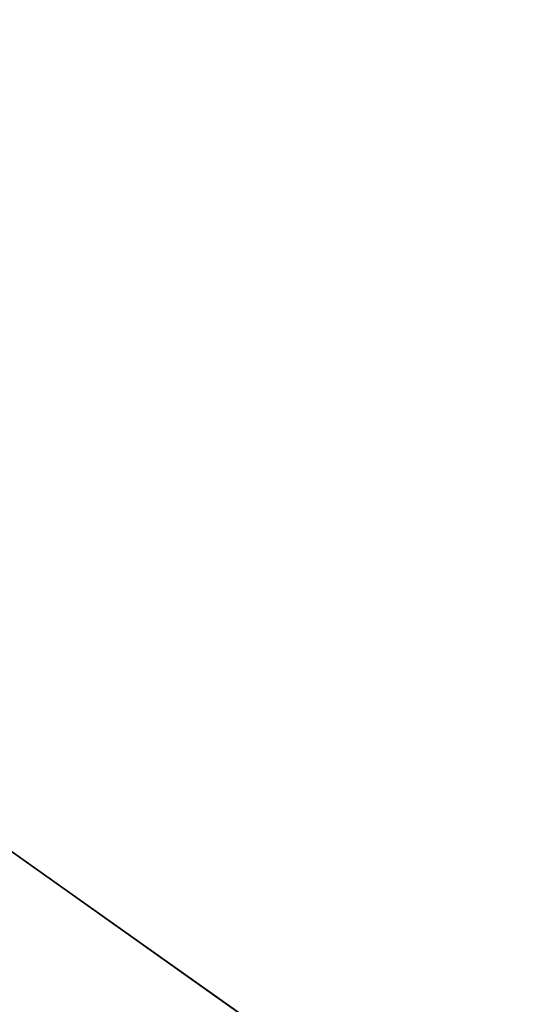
# Model space of a CAD drawing. Extents: x 0 to 706, y 79 to 431.
# Tile 223 of 256: x 455.69 to 460.62, y 252.14 to 261.53. Entities that reach past the tile are written whole.
import ezdxf

# ---------------------------------------------------------------- set-up
doc = ezdxf.new("R2010")
doc.units = 0
doc.header["$MEASUREMENT"] = 0
doc.layers.get('0').update_dxf_attribs({"color": 144, "linetype": 'CONTINUOUS'})
doc.layers.add('SOL', color=36, linetype='CONTINUOUS')
doc.layers.add('VOILE', color=134, linetype='CONTINUOUS')

# ---------------------------------------------------------------- blocks, each defined once
blk = doc.blocks.new('GROUPE_18')
for p, q in [((221.1303, 127.0296, 2.3791), (232.5093, 118.8167, 0.1872)), ((232.5093, 118.8058), (221.1303, 127.0187, 2.192))]:
    blk.add_line(p, q)
at = {"color": 22}
mesh = blk.add_polyface(dxfattribs=at)
corners = [(232.5093, 118.8167, 0.1872), (221.1303, 127.0296, 2.3791), (213.5436, 119.054, 5.2955)]
mesh.append_faces([[corners[k] for k in face] for face in [(0, 1, 2)]], dxfattribs={"color": 22})
mesh = blk.add_polyface(dxfattribs=at)
corners = [(232.5093, 118.8058), (213.5436, 119.0431, 5.1083), (221.1303, 127.0187, 2.192)]
mesh.append_faces([[corners[k] for k in face] for face in [(0, 1, 2)]], dxfattribs={"color": 22})
mesh = blk.add_polyface(dxfattribs=at)
corners = [(221.1303, 127.0187, 2.192), (232.5093, 118.8167, 0.1872), (232.5093, 118.8058), (221.1303, 127.0296, 2.3791)]
mesh.append_faces([[corners[k] for k in face] for face in [(0, 1, 2), (1, 0, 3)]], dxfattribs={"vtx0": -1, "color": 22})
blk = doc.blocks.new('GROUP_35')
at = {"layer": 'VOILE', "extrusion": (-2.60656e-05, -0.058031, 0.998315), "rotation": 0.03072820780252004}
blk.add_blockref('GROUPE_18', (10.255, 13.2337, -6.0063), dxfattribs=at)
blk = doc.blocks.new('GROUPE_5')
at = {"color": 67}
mesh = blk.add_polyface(dxfattribs=at)
corners = [(568.9375, 0), (-137.125, 351.125), (-137.125, 0), (568.9375, 351.125)]
mesh.append_faces([[corners[k] for k in face] for face in [(0, 1, 2), (1, 0, 3)]], dxfattribs={"vtx0": -1, "color": 67})

msp = doc.modelspace()

# ---------------------------------------------------------------- block references
msp.add_blockref('GROUP_35', (222.7551, 114.3953, 147.8786))
at = {"layer": 'SOL'}
msp.add_blockref('GROUPE_5', (137.125, 79.3906, 50.3498), dxfattribs=at)

doc.saveas('drawing.dxf')
